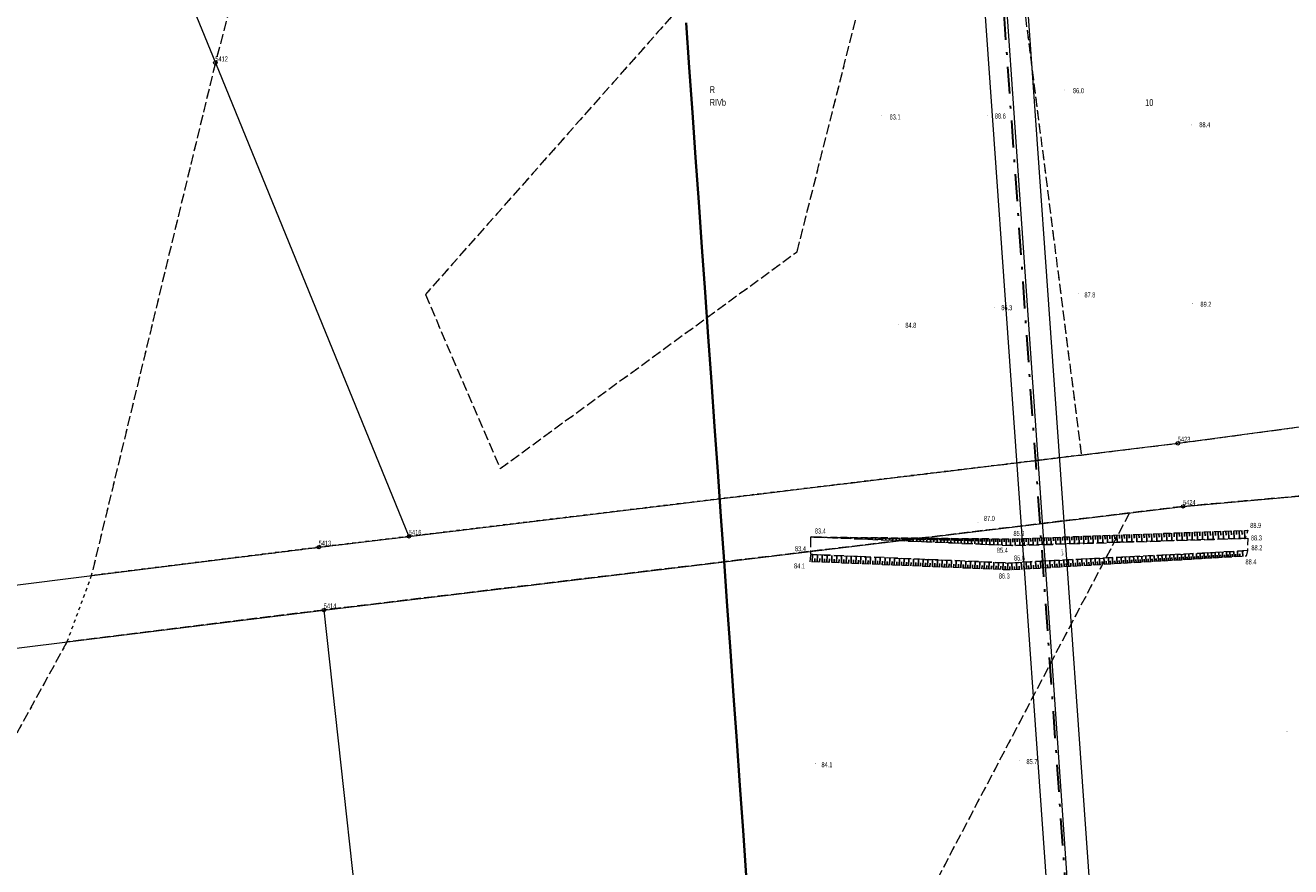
# Model space of a CAD drawing. Header units: metres. Extents: x 6524698 to 6533081, y 5883213 to 5896811.
# Tile 66 of 167: x 6528599 to 6528787, y 5889561 to 5889686. Entities that reach past the tile are written whole.
import ezdxf
from ezdxf.enums import TextEntityAlignment as Align

# ---------------------------------------------------------------- set-up
doc = ezdxf.new("R2010")
doc.units = ezdxf.units.M
doc.header["$MEASUREMENT"] = 0
for name, pattern in [('DASHDOT', [4, 2, -0.9, 0.2, -0.9]), ('mapa zasadnicza$0$1.0_0.5', [1.5, 1, -0.5]), ('mapa zasadnicza$0$1.5_0.5', [2, 1.5, -0.5]), ('mapa zasadnicza$0$219-500', [0]), ('mapa zasadnicza$0$egkk-500', [2, 1.5, -0.5]), ('mapa zasadnicza$0$egug-500', [1, 0.5, -0.5]), ('mapa zasadnicza$0$suep_wn_500', [0])]:
    doc.linetypes.add(name, pattern=pattern)
doc.layers.get('0').update_dxf_attribs({"lineweight": 0})
doc.layers.add('_trasa_os', color=1, linetype='DASHDOT', lineweight=30)
doc.layers.add('Sections span lengths and Marker Balls Plan', color=7, linetype='Continuous', lineweight=0)
for name, color, linetype in [('mapa zasadnicza$0$000 Inne (niezydentyfikowane)', 7, 'Continuous'), ('mapa zasadnicza$0$202-punkt graniczny', 7, 'Continuous'), ('mapa zasadnicza$0$202-punkt graniczny-Atr103', 7, 'Continuous'), ('mapa zasadnicza$0$209-oznaczenie konturu klasyfikacyjnego', 7, 'Continuous'), ('mapa zasadnicza$0$210-oznaczenie konturu użytku gruntowego', 7, 'Continuous'), ('mapa zasadnicza$0$211-numer działki ewidencyjnej', 7, 'Continuous'), ('mapa zasadnicza$0$217-kontur klasyfikacyjny', 7, 'Continuous'), ('mapa zasadnicza$0$218-kontur użytku gruntowego', 7, 'Continuous'), ('mapa zasadnicza$0$219-działka ewidencyjna', 7, 'Continuous'), ('mapa zasadnicza$0$jezdnia', 7, 'Continuous'), ('mapa zasadnicza$0$jezdnia-Atr17', 7, 'Continuous'), ('mapa zasadnicza$0$pikieta naturalna', 7, 'Continuous'), ('mapa zasadnicza$0$pikieta naturalna-Atr2', 7, 'Continuous'), ('mapa zasadnicza$0$przewód elektroenergetyczny wysokiego napięcia', 7, 'Continuous'), ('mapa zasadnicza$0$skarpa nieumocniona', 7, 'Continuous')]:
    doc.layers.add(name, color=color, linetype=linetype)
doc.styles.add('mapa zasadnicza$0$STANDARD', font='Working1250', dxfattribs={"width": 0.75})

# ---------------------------------------------------------------- blocks, each defined once
blk = doc.blocks.new('mapa zasadnicza$0$202')
at = {"color": 0, "linetype": 'Continuous', "lineweight": 0}
blk.add_circle((0, 0), 0.25, dxfattribs=at)
blk = doc.blocks.new('mapa zasadnicza$0$PW01')
at = {"linetype": 'Continuous', "lineweight": 13}
h = blk.add_hatch(color=0, dxfattribs=at)
edge = h.paths.add_edge_path()
edge.add_arc((0, 0), 0.045, 0, 360)

msp = doc.modelspace()

# ---------------------------------------------------------------- linework, layer by layer
at = {"layer": '_trasa_os', "linetype": 'DASHDOT', "ltscale": 2}
msp.add_lwpolyline([(6528782.648, 5889143.114), (6528759.048, 5889475.999), (6528740.683, 5889736.085), (6528715.689, 5890092.615), (6528697.481, 5890349.859), (6528661.411, 5890707.234), (6528627.314, 5891045.607), (6528605.382, 5891384.858), (6528589.986, 5891744.689), (6528580.198, 5892007.978)], dxfattribs=at)
at = {"layer": 'mapa zasadnicza$0$000 Inne (niezydentyfikowane)', "color": 7, "linetype": 'Continuous', "lineweight": 35, "flags": 128}
msp.add_lwpolyline([(6528705.81, 5889559.334), (6528705.34, 5889566.002), (6528704.869, 5889572.671), (6528704.399, 5889579.34), (6528703.928, 5889586.008), (6528703.458, 5889592.677), (6528702.988, 5889599.345), (6528702.517, 5889606.014), (6528702.047, 5889612.683), (6528701.576, 5889619.351), (6528701.106, 5889626.02), (6528700.635, 5889632.688), (6528700.165, 5889639.357), (6528699.694, 5889646.025), (6528699.224, 5889652.694), (6528698.753, 5889659.363), (6528698.283, 5889666.031), (6528697.812, 5889672.7), (6528697.342, 5889679.368), (6528696.871, 5889686.037)], dxfattribs=at)
at = {"layer": 'mapa zasadnicza$0$000 Inne (niezydentyfikowane)', "color": 7, "linetype": 'Continuous', "lineweight": 25, "flags": 128}
for points in [[(6528715.9, 5889609.63), (6528715.9, 5889609.62)], [(6528716.15, 5889609.63), (6528716.15, 5889609.62)], [(6528716.41, 5889609.63), (6528716.41, 5889609.6)], [(6528716.66, 5889609.63), (6528716.66, 5889609.61)], [(6528716.92, 5889609.62), (6528716.92, 5889609.58)], [(6528717.17, 5889609.62), (6528717.17, 5889609.59)], [(6528717.42, 5889609.62), (6528717.42, 5889609.55)], [(6528717.68, 5889609.62), (6528717.68, 5889609.58)], [(6528717.93, 5889609.61), (6528717.93, 5889609.53)], [(6528718.19, 5889609.61), (6528718.19, 5889609.57)], [(6528718.44, 5889609.61), (6528718.44, 5889609.51)], [(6528718.69, 5889609.61), (6528718.69, 5889609.55)], [(6528718.95, 5889609.6), (6528718.95, 5889609.49)], [(6528719.2, 5889609.6), (6528719.2, 5889609.54)], [(6528719.46, 5889609.6), (6528719.46, 5889609.47)], [(6528719.71, 5889609.6), (6528719.71, 5889609.53)], [(6528752.45, 5889609.61), (6528752.48, 5889608.58)], [(6528752.79, 5889609.62), (6528752.81, 5889609.1)], [(6528753.13, 5889609.63), (6528753.17, 5889608.6)], [(6528753.48, 5889609.65), (6528753.5, 5889609.13)], [(6528753.82, 5889609.66), (6528753.86, 5889608.62)], [(6528754.17, 5889609.67), (6528754.19, 5889609.15)], [(6528754.51, 5889609.68), (6528754.55, 5889608.64)], [(6528754.86, 5889609.7), (6528754.88, 5889609.17)], [(6528755.21, 5889609.71), (6528755.25, 5889608.66)], [(6528755.56, 5889609.72), (6528755.58, 5889609.2)], [(6528755.91, 5889609.73), (6528755.95, 5889608.68)], [(6528756.26, 5889609.75), (6528756.28, 5889609.22)], [(6528756.61, 5889609.76), (6528756.65, 5889608.7)], [(6528756.96, 5889609.77), (6528756.98, 5889609.24)], [(6528757.31, 5889609.79), (6528757.35, 5889608.73)], [(6528757.67, 5889609.8), (6528757.69, 5889609.27)], [(6528758.02, 5889609.81), (6528758.06, 5889608.75)], [(6528758.38, 5889609.82), (6528758.39, 5889609.29)], [(6528758.73, 5889609.84), (6528758.77, 5889608.77)], [(6528759.09, 5889609.85), (6528759.11, 5889609.32)], [(6528759.44, 5889609.86), (6528759.48, 5889608.79)], [(6528759.8, 5889609.88), (6528759.82, 5889609.34)], [(6528760.16, 5889609.89), (6528760.2, 5889608.81)], [(6528760.52, 5889609.9), (6528760.54, 5889609.36)], [(6528760.88, 5889609.92), (6528760.92, 5889608.83)], [(6528761.24, 5889609.93), (6528761.26, 5889609.39)], [(6528761.6, 5889609.94), (6528761.64, 5889608.86)], [(6528761.96, 5889609.96), (6528761.98, 5889609.41)], [(6528762.33, 5889609.97), (6528762.37, 5889608.88)], [(6528762.69, 5889609.98), (6528762.71, 5889609.44)], [(6528763.06, 5889610), (6528763.1, 5889608.9)], [(6528763.42, 5889610.01), (6528763.44, 5889609.46)], [(6528763.79, 5889610.02), (6528763.83, 5889608.92)], [(6528764.15, 5889610.04), (6528764.17, 5889609.48)], [(6528764.52, 5889610.05), (6528764.56, 5889608.94)], [(6528764.89, 5889610.06), (6528764.91, 5889609.51)], [(6528765.26, 5889610.08), (6528765.3, 5889608.97)], [(6528765.63, 5889610.09), (6528765.65, 5889609.53)], [(6528766, 5889610.1), (6528766.04, 5889608.99)], [(6528766.37, 5889610.12), (6528766.39, 5889609.56)], [(6528766.74, 5889610.13), (6528766.78, 5889609.01)], [(6528767.12, 5889610.14), (6528767.14, 5889609.58)], [(6528767.49, 5889610.16), (6528767.53, 5889609.03)], [(6528767.86, 5889610.17), (6528767.89, 5889609.61)], [(6528768.24, 5889610.19), (6528768.28, 5889609.06)], [(6528768.62, 5889610.2), (6528768.64, 5889609.63)], [(6528768.99, 5889610.21), (6528769.03, 5889609.08)], [(6528769.37, 5889610.23), (6528769.39, 5889609.66)], [(6528769.75, 5889610.24), (6528769.79, 5889609.1)], [(6528770.13, 5889610.25), (6528770.15, 5889609.68)], [(6528770.51, 5889610.27), (6528770.55, 5889609.13)], [(6528770.89, 5889610.28), (6528770.91, 5889609.71)], [(6528771.27, 5889610.29), (6528771.31, 5889609.15)], [(6528771.65, 5889610.31), (6528771.67, 5889609.73)], [(6528772.03, 5889610.32), (6528772.07, 5889609.17)], [(6528772.41, 5889610.34), (6528772.43, 5889609.76)], [(6528772.8, 5889610.35), (6528772.84, 5889609.2)], [(6528773.18, 5889610.36), (6528773.2, 5889609.78)], [(6528773.57, 5889610.38), (6528773.61, 5889609.22)], [(6528773.95, 5889610.39), (6528773.97, 5889609.81)], [(6528774.34, 5889610.4), (6528774.38, 5889609.24)], [(6528774.73, 5889610.42), (6528774.75, 5889609.84)], [(6528775.12, 5889610.43), (6528775.16, 5889609.27)], [(6528775.5, 5889610.45), (6528775.53, 5889609.86)], [(6528775.89, 5889610.46), (6528775.94, 5889609.29)], [(6528776.28, 5889610.47), (6528776.31, 5889609.89)], [(6528776.68, 5889610.49), (6528776.72, 5889609.31)], [(6528777.07, 5889610.5), (6528777.09, 5889609.91)], [(6528777.46, 5889610.52), (6528777.5, 5889609.34)], [(6528777.85, 5889610.53), (6528777.88, 5889609.94)], [(6528778.25, 5889610.55), (6528778.29, 5889609.36)], [(6528778.64, 5889610.56), (6528778.66, 5889609.97)], [(6528779.04, 5889610.57), (6528779.08, 5889609.38)], [(6528779.44, 5889610.59), (6528779.46, 5889609.99)], [(6528779.83, 5889610.6), (6528779.88, 5889609.41)], [(6528780.23, 5889610.62), (6528780.23, 5889610.5)], [(6528719.97, 5889609.59), (6528719.96, 5889609.44)], [(6528720.22, 5889609.59), (6528720.22, 5889609.51)], [(6528720.47, 5889609.59), (6528720.47, 5889609.42)], [(6528720.73, 5889609.59), (6528720.73, 5889609.5)], [(6528720.98, 5889609.58), (6528720.98, 5889609.4)], [(6528721.24, 5889609.58), (6528721.23, 5889609.49)], [(6528721.49, 5889609.58), (6528721.49, 5889609.38)], [(6528721.74, 5889609.58), (6528721.74, 5889609.47)], [(6528722, 5889609.57), (6528722, 5889609.36)], [(6528722.25, 5889609.57), (6528722.25, 5889609.46)], [(6528722.51, 5889609.57), (6528722.5, 5889609.34)], [(6528722.76, 5889609.57), (6528722.76, 5889609.45)], [(6528723.01, 5889609.56), (6528723.01, 5889609.31)], [(6528723.27, 5889609.56), (6528723.27, 5889609.43)], [(6528723.52, 5889609.56), (6528723.52, 5889609.29)], [(6528723.78, 5889609.56), (6528723.78, 5889609.42)], [(6528724.03, 5889609.55), (6528724.03, 5889609.27)], [(6528724.28, 5889609.55), (6528724.28, 5889609.4)], [(6528724.54, 5889609.55), (6528724.54, 5889609.25)], [(6528724.79, 5889609.55), (6528724.79, 5889609.39)], [(6528725.05, 5889609.54), (6528725.04, 5889609.23)], [(6528725.3, 5889609.54), (6528725.3, 5889609.38)], [(6528725.56, 5889609.54), (6528725.55, 5889609.2)], [(6528725.81, 5889609.54), (6528725.81, 5889609.36)], [(6528726.06, 5889609.53), (6528726.06, 5889609.18)], [(6528726.32, 5889609.53), (6528726.32, 5889609.35)], [(6528726.57, 5889609.53), (6528726.57, 5889609.16)], [(6528726.83, 5889609.52), (6528726.82, 5889609.34)], [(6528727.08, 5889609.52), (6528727.08, 5889609.14)], [(6528727.33, 5889609.52), (6528727.33, 5889609.32)], [(6528727.59, 5889609.52), (6528727.58, 5889609.12)], [(6528727.84, 5889609.51), (6528727.84, 5889609.31)], [(6528728.1, 5889609.51), (6528728.09, 5889609.1)], [(6528728.35, 5889609.51), (6528728.35, 5889609.3)], [(6528728.6, 5889609.51), (6528728.6, 5889609.07)], [(6528728.86, 5889609.5), (6528728.86, 5889609.28)], [(6528729.11, 5889609.5), (6528729.11, 5889609.05)], [(6528729.37, 5889609.5), (6528729.36, 5889609.27)], [(6528729.62, 5889609.5), (6528729.62, 5889609.03)], [(6528729.87, 5889609.49), (6528729.87, 5889609.26)], [(6528730.13, 5889609.49), (6528730.12, 5889609.01)], [(6528730.38, 5889609.49), (6528730.38, 5889609.24)], [(6528730.64, 5889609.49), (6528730.63, 5889608.99)], [(6528730.89, 5889609.48), (6528730.89, 5889609.23)], [(6528731.15, 5889609.48), (6528731.14, 5889608.97)], [(6528731.4, 5889609.48), (6528731.4, 5889609.22)], [(6528731.65, 5889609.48), (6528731.65, 5889608.94)], [(6528731.91, 5889609.47), (6528731.9, 5889609.2)], [(6528732.16, 5889609.47), (6528732.16, 5889608.92)], [(6528732.42, 5889609.47), (6528732.41, 5889609.19)], [(6528732.67, 5889609.47), (6528732.66, 5889608.9)], [(6528732.92, 5889609.46), (6528732.92, 5889609.18)], [(6528733.18, 5889609.46), (6528733.17, 5889608.88)], [(6528733.43, 5889609.46), (6528733.43, 5889609.16)], [(6528733.69, 5889609.46), (6528733.68, 5889608.86)], [(6528733.94, 5889609.45), (6528733.94, 5889609.15)], [(6528734.19, 5889609.45), (6528734.19, 5889608.83)], [(6528734.45, 5889609.45), (6528734.45, 5889609.14)], [(6528734.7, 5889609.45), (6528734.7, 5889608.81)], [(6528734.96, 5889609.44), (6528734.95, 5889609.12)], [(6528735.21, 5889609.44), (6528735.2, 5889608.79)], [(6528735.46, 5889609.44), (6528735.46, 5889609.11)], [(6528735.72, 5889609.44), (6528735.71, 5889608.77)], [(6528735.97, 5889609.43), (6528735.97, 5889609.1)], [(6528736.23, 5889609.43), (6528736.22, 5889608.75)], [(6528736.48, 5889609.43), (6528736.48, 5889609.08)], [(6528736.73, 5889609.42), (6528736.73, 5889608.73)], [(6528736.99, 5889609.42), (6528736.99, 5889609.07)], [(6528737.24, 5889609.42), (6528737.24, 5889608.7)], [(6528737.5, 5889609.42), (6528737.49, 5889609.06)], [(6528737.75, 5889609.41), (6528737.74, 5889608.68)], [(6528738.01, 5889609.41), (6528738, 5889609.04)], [(6528738.26, 5889609.41), (6528738.25, 5889608.66)], [(6528738.51, 5889609.41), (6528738.51, 5889609.03)], [(6528738.76, 5889609.4), (6528738.75, 5889608.64)], [(6528739.02, 5889609.4), (6528739.01, 5889609.01)], [(6528739.27, 5889609.4), (6528739.27, 5889608.62)], [(6528739.53, 5889609.4), (6528739.53, 5889609)], [(6528739.8, 5889609.39), (6528739.79, 5889608.59)], [(6528740.06, 5889609.39), (6528740.06, 5889608.99)], [(6528740.33, 5889609.39), (6528740.32, 5889608.57)], [(6528740.6, 5889609.39), (6528740.6, 5889608.97)], [(6528740.88, 5889609.38), (6528740.87, 5889608.55)], [(6528741.16, 5889609.38), (6528741.15, 5889608.96)], [(6528741.44, 5889609.38), (6528741.43, 5889608.52)], [(6528741.72, 5889609.37), (6528741.72, 5889608.94)], [(6528742.01, 5889609.37), (6528742, 5889608.5)], [(6528742.3, 5889609.37), (6528742.29, 5889608.93)], [(6528742.59, 5889609.37), (6528742.58, 5889608.47)], [(6528742.89, 5889609.36), (6528742.89, 5889608.91)], [(6528743.19, 5889609.36), (6528743.18, 5889608.44)], [(6528743.5, 5889609.36), (6528743.49, 5889608.89)], [(6528743.8, 5889609.35), (6528743.8, 5889608.42)], [(6528744.12, 5889609.35), (6528744.11, 5889608.88)], [(6528744.43, 5889609.35), (6528744.42, 5889608.39)], [(6528744.75, 5889609.34), (6528744.75, 5889608.86)], [(6528745.07, 5889609.34), (6528745.06, 5889608.36)], [(6528745.4, 5889609.35), (6528745.42, 5889608.85)], [(6528745.73, 5889609.36), (6528745.76, 5889608.37)], [(6528746.06, 5889609.37), (6528746.08, 5889608.88)], [(6528746.39, 5889609.39), (6528746.43, 5889608.39)], [(6528746.72, 5889609.4), (6528746.74, 5889608.9)], [(6528747.05, 5889609.41), (6528747.09, 5889608.41)], [(6528747.39, 5889609.42), (6528747.41, 5889608.92)], [(6528747.72, 5889609.43), (6528747.76, 5889608.43)], [(6528748.05, 5889609.45), (6528748.07, 5889608.95)], [(6528748.39, 5889609.46), (6528748.42, 5889608.45)], [(6528748.72, 5889609.47), (6528748.74, 5889608.97)], [(6528749.06, 5889609.48), (6528749.09, 5889608.47)], [(6528749.39, 5889609.5), (6528749.41, 5889608.99)], [(6528749.73, 5889609.51), (6528749.77, 5889608.5)], [(6528750.07, 5889609.52), (6528750.08, 5889609.01)], [(6528750.4, 5889609.53), (6528750.44, 5889608.52)], [(6528750.74, 5889609.54), (6528750.76, 5889609.04)], [(6528751.08, 5889609.56), (6528751.12, 5889608.54)], [(6528751.42, 5889609.57), (6528751.44, 5889609.06)], [(6528751.76, 5889609.58), (6528751.8, 5889608.56)], [(6528752.1, 5889609.59), (6528752.12, 5889609.08)], [(6528715.62, 5889605.93), (6528715.67, 5889607.01)], [(6528715.98, 5889605.91), (6528716, 5889606.45)], [(6528716.34, 5889605.9), (6528716.39, 5889606.98)], [(6528716.7, 5889605.88), (6528716.73, 5889606.42)], [(6528717.07, 5889605.87), (6528717.11, 5889606.95)], [(6528717.43, 5889605.85), (6528717.45, 5889606.39)], [(6528717.79, 5889605.84), (6528717.83, 5889606.92)], [(6528718.15, 5889605.82), (6528718.17, 5889606.36)], [(6528718.51, 5889605.81), (6528718.55, 5889606.89)], [(6528718.87, 5889605.79), (6528718.89, 5889606.33)], [(6528719.23, 5889605.78), (6528719.27, 5889606.86)], [(6528719.59, 5889605.76), (6528719.61, 5889606.3)], [(6528719.95, 5889605.75), (6528719.99, 5889606.83)], [(6528720.3, 5889605.73), (6528720.33, 5889606.27)], [(6528720.66, 5889605.72), (6528720.71, 5889606.8)], [(6528721.02, 5889605.7), (6528721.04, 5889606.24)], [(6528721.38, 5889605.69), (6528721.42, 5889606.77)], [(6528721.74, 5889605.68), (6528721.76, 5889606.21)], [(6528722.1, 5889605.66), (6528722.14, 5889606.74)], [(6528722.46, 5889605.65), (6528722.48, 5889606.18)], [(6528722.81, 5889605.63), (6528722.86, 5889606.7)], [(6528723.17, 5889605.62), (6528723.19, 5889606.15)], [(6528723.53, 5889605.6), (6528723.57, 5889606.67)], [(6528723.89, 5889605.59), (6528723.91, 5889606.12)], [(6528724.24, 5889605.57), (6528724.29, 5889606.64)], [(6528724.6, 5889605.56), (6528724.62, 5889606.09)], [(6528724.96, 5889605.54), (6528725, 5889606.61)], [(6528725.31, 5889605.53), (6528725.33, 5889606.06)], [(6528725.67, 5889605.51), (6528725.71, 5889606.58)], [(6528726.03, 5889605.5), (6528726.05, 5889606.03)], [(6528726.38, 5889605.48), (6528726.43, 5889606.55)], [(6528726.74, 5889605.47), (6528726.76, 5889606)], [(6528727.09, 5889605.45), (6528727.14, 5889606.52)], [(6528727.45, 5889605.44), (6528727.47, 5889605.97)], [(6528727.8, 5889605.43), (6528727.85, 5889606.49)], [(6528728.16, 5889605.41), (6528728.18, 5889605.94)], [(6528728.51, 5889605.4), (6528728.56, 5889606.46)], [(6528728.87, 5889605.38), (6528728.89, 5889605.91)], [(6528729.22, 5889605.37), (6528729.27, 5889606.43)], [(6528729.58, 5889605.35), (6528729.6, 5889605.88)], [(6528729.93, 5889605.34), (6528729.97, 5889606.4)], [(6528730.28, 5889605.32), (6528730.31, 5889605.85)], [(6528730.64, 5889605.31), (6528730.68, 5889606.37)], [(6528731.34, 5889605.28), (6528731.39, 5889606.34)], [(6528732.05, 5889605.25), (6528732.09, 5889606.31)], [(6528732.76, 5889605.22), (6528732.8, 5889606.28)], [(6528733.46, 5889605.19), (6528733.5, 5889606.25)], [(6528734.16, 5889605.16), (6528734.21, 5889606.22)], [(6528734.87, 5889605.14), (6528734.91, 5889606.19)], [(6528735.57, 5889605.11), (6528735.61, 5889606.16)], [(6528736.27, 5889605.08), (6528736.32, 5889606.13)], [(6528736.97, 5889605.05), (6528737.02, 5889606.1)], [(6528737.67, 5889605.02), (6528737.72, 5889606.07)], [(6528738.37, 5889604.99), (6528738.42, 5889606.04)], [(6528739.07, 5889604.96), (6528739.11, 5889606.01)], [(6528739.77, 5889604.93), (6528739.81, 5889605.98)], [(6528740.47, 5889604.9), (6528740.51, 5889605.95)], [(6528741.16, 5889604.88), (6528741.21, 5889605.92)], [(6528741.86, 5889604.85), (6528741.9, 5889605.89)], [(6528742.55, 5889604.82), (6528742.6, 5889605.86)], [(6528746.73, 5889604.8), (6528746.66, 5889605.86)], [(6528747.44, 5889604.84), (6528747.37, 5889605.91)], [(6528748.15, 5889604.88), (6528748.09, 5889605.95)], [(6528748.86, 5889604.93), (6528748.8, 5889605.99)], [(6528749.56, 5889604.97), (6528749.5, 5889606.03)], [(6528750.27, 5889605.01), (6528750.2, 5889606.06)], [(6528750.96, 5889605.05), (6528750.9, 5889606.1)], [(6528751.66, 5889605.09), (6528751.59, 5889606.13)], [(6528752.34, 5889605.13), (6528752.28, 5889606.17)], [(6528753.03, 5889605.17), (6528752.97, 5889606.2)], [(6528753.71, 5889605.21), (6528753.65, 5889606.23)], [(6528754.39, 5889605.25), (6528754.33, 5889606.27)], [(6528755.06, 5889605.29), (6528755, 5889606.3)], [(6528755.73, 5889605.33), (6528755.67, 5889606.33)], [(6528756.06, 5889605.35), (6528756.03, 5889605.85)], [(6528756.4, 5889605.37), (6528756.34, 5889606.37)], [(6528756.73, 5889605.39), (6528756.7, 5889605.89)], [(6528757.06, 5889605.41), (6528757, 5889606.4)], [(6528757.38, 5889605.43), (6528757.35, 5889605.92)], [(6528757.71, 5889605.45), (6528757.65, 5889606.43)], [(6528758.04, 5889605.47), (6528758.01, 5889605.96)], [(6528758.36, 5889605.49), (6528758.3, 5889606.46)], [(6528758.69, 5889605.51), (6528758.66, 5889605.99)], [(6528759.01, 5889605.53), (6528758.95, 5889606.5)], [(6528759.33, 5889605.54), (6528759.3, 5889606.03)], [(6528759.65, 5889605.56), (6528759.6, 5889606.53)], [(6528759.97, 5889605.58), (6528759.94, 5889606.06)], [(6528760.29, 5889605.6), (6528760.23, 5889606.56)], [(6528760.61, 5889605.62), (6528760.58, 5889606.1)], [(6528760.92, 5889605.64), (6528760.87, 5889606.59)], [(6528761.24, 5889605.66), (6528761.21, 5889606.13)], [(6528761.55, 5889605.68), (6528761.5, 5889606.62)], [(6528761.87, 5889605.69), (6528761.84, 5889606.16)], [(6528762.18, 5889605.71), (6528762.12, 5889606.65)], [(6528762.49, 5889605.73), (6528762.46, 5889606.2)], [(6528762.8, 5889605.75), (6528762.75, 5889606.68)], [(6528763.11, 5889605.77), (6528763.08, 5889606.23)], [(6528763.42, 5889605.79), (6528763.36, 5889606.71)], [(6528763.72, 5889605.8), (6528763.7, 5889606.26)], [(6528764.03, 5889605.82), (6528763.98, 5889606.74)], [(6528764.34, 5889605.84), (6528764.31, 5889606.3)], [(6528764.64, 5889605.86), (6528764.59, 5889606.77)], [(6528764.94, 5889605.88), (6528764.92, 5889606.33)], [(6528765.24, 5889605.89), (6528765.19, 5889606.8)], [(6528765.54, 5889605.91), (6528765.52, 5889606.36)], [(6528765.84, 5889605.93), (6528765.79, 5889606.83)], [(6528766.14, 5889605.95), (6528766.12, 5889606.4)], [(6528766.44, 5889605.96), (6528766.39, 5889606.86)], [(6528766.74, 5889605.98), (6528766.71, 5889606.43)], [(6528767.03, 5889606), (6528766.98, 5889606.89)], [(6528767.33, 5889606.02), (6528767.3, 5889606.46)], [(6528767.62, 5889606.03), (6528767.57, 5889606.92)], [(6528767.91, 5889606.05), (6528767.89, 5889606.49)], [(6528768.21, 5889606.07), (6528768.15, 5889606.94)], [(6528768.5, 5889606.09), (6528768.47, 5889606.52)], [(6528768.79, 5889606.1), (6528768.74, 5889606.97)], [(6528769.08, 5889606.12), (6528769.05, 5889606.55)], [(6528769.36, 5889606.14), (6528769.31, 5889607)], [(6528769.65, 5889606.15), (6528769.63, 5889606.58)], [(6528769.94, 5889606.17), (6528769.89, 5889607.03)], [(6528770.22, 5889606.19), (6528770.2, 5889606.62)], [(6528770.51, 5889606.2), (6528770.46, 5889607.06)], [(6528770.79, 5889606.22), (6528770.76, 5889606.65)], [(6528771.07, 5889606.24), (6528771.02, 5889607.08)], [(6528771.35, 5889606.25), (6528771.33, 5889606.68)], [(6528771.63, 5889606.27), (6528771.58, 5889607.11)], [(6528771.91, 5889606.29), (6528771.89, 5889606.71)], [(6528772.19, 5889606.3), (6528772.15, 5889607.15)], [(6528772.47, 5889606.32), (6528772.45, 5889606.74)], [(6528772.75, 5889606.34), (6528772.71, 5889607.18)], [(6528773.03, 5889606.35), (6528773.01, 5889606.77)], [(6528773.31, 5889606.37), (6528773.26, 5889607.21)], [(6528773.59, 5889606.39), (6528773.57, 5889606.8)], [(6528773.87, 5889606.4), (6528773.82, 5889607.24)], [(6528774.15, 5889606.42), (6528774.12, 5889606.84)], [(6528774.42, 5889606.44), (6528774.38, 5889607.27)], [(6528774.7, 5889606.45), (6528774.68, 5889606.87)], [(6528774.98, 5889606.47), (6528774.93, 5889607.3)], [(6528775.25, 5889606.48), (6528775.23, 5889606.9)], [(6528775.53, 5889606.5), (6528775.48, 5889607.33)], [(6528775.8, 5889606.52), (6528775.78, 5889606.93)], [(6528776.08, 5889606.53), (6528776.03, 5889607.36)], [(6528776.35, 5889606.55), (6528776.33, 5889606.96)], [(6528776.63, 5889606.57), (6528776.58, 5889607.39)], [(6528776.9, 5889606.58), (6528776.88, 5889606.99)], [(6528777.18, 5889606.6), (6528777.13, 5889607.42)], [(6528777.45, 5889606.61), (6528777.42, 5889607.02)], [(6528777.72, 5889606.63), (6528777.67, 5889607.45)], [(6528777.99, 5889606.65), (6528777.97, 5889607.05)], [(6528778.27, 5889606.66), (6528778.22, 5889607.48)], [(6528778.54, 5889606.68), (6528778.52, 5889607.09)], [(6528778.82, 5889606.7), (6528778.77, 5889607.51)], [(6528779.14, 5889606.71), (6528779.11, 5889607.12)], [(6528779.59, 5889606.74), (6528779.54, 5889607.55)], [(6528730.99, 5889605.29), (6528731.01, 5889605.82)], [(6528731.7, 5889605.27), (6528731.72, 5889605.8)], [(6528732.4, 5889605.24), (6528732.43, 5889605.77)], [(6528733.11, 5889605.21), (6528733.13, 5889605.74)], [(6528733.81, 5889605.18), (6528733.83, 5889605.71)], [(6528734.52, 5889605.15), (6528734.54, 5889605.68)], [(6528735.22, 5889605.12), (6528735.24, 5889605.65)], [(6528735.92, 5889605.09), (6528735.94, 5889605.62)], [(6528736.62, 5889605.06), (6528736.64, 5889605.59)], [(6528737.32, 5889605.03), (6528737.34, 5889605.56)], [(6528738.02, 5889605.01), (6528738.04, 5889605.53)], [(6528738.72, 5889604.98), (6528738.74, 5889605.5)], [(6528739.42, 5889604.95), (6528739.44, 5889605.47)], [(6528740.12, 5889604.92), (6528740.14, 5889605.44)], [(6528740.81, 5889604.89), (6528740.84, 5889605.41)], [(6528741.51, 5889604.86), (6528741.53, 5889605.38)], [(6528742.21, 5889604.83), (6528742.23, 5889605.35)], [(6528742.9, 5889604.8), (6528742.92, 5889605.32)], [(6528743.25, 5889604.79), (6528743.29, 5889605.83)], [(6528743.59, 5889604.78), (6528743.61, 5889605.3)], [(6528743.94, 5889604.76), (6528743.98, 5889605.8)], [(6528744.28, 5889604.75), (6528744.3, 5889605.27)], [(6528744.63, 5889604.73), (6528744.67, 5889605.77)], [(6528744.97, 5889604.72), (6528744.99, 5889605.24)], [(6528745.32, 5889604.72), (6528745.26, 5889605.76)], [(6528745.67, 5889604.74), (6528745.64, 5889605.26)], [(6528746.02, 5889604.76), (6528745.96, 5889605.81)], [(6528746.37, 5889604.78), (6528746.34, 5889605.31)], [(6528747.08, 5889604.82), (6528747.05, 5889605.35)], [(6528747.79, 5889604.86), (6528747.76, 5889605.4)], [(6528748.5, 5889604.91), (6528748.47, 5889605.44)], [(6528749.21, 5889604.95), (6528749.18, 5889605.48)], [(6528749.92, 5889604.99), (6528749.88, 5889605.52)], [(6528750.61, 5889605.03), (6528750.58, 5889605.55)], [(6528751.31, 5889605.07), (6528751.28, 5889605.59)], [(6528752, 5889605.11), (6528751.97, 5889605.63)], [(6528752.69, 5889605.15), (6528752.66, 5889605.67)], [(6528753.37, 5889605.19), (6528753.34, 5889605.7)], [(6528754.05, 5889605.23), (6528754.02, 5889605.74)], [(6528754.73, 5889605.27), (6528754.7, 5889605.78)], [(6528755.4, 5889605.31), (6528755.37, 5889605.82)]]:
    msp.add_lwpolyline(points, dxfattribs=at)
at = {"layer": 'mapa zasadnicza$0$217-kontur klasyfikacyjny', "color": 92, "linetype": 'mapa zasadnicza$0$egkk-500', "lineweight": 18, "flags": 128}
for points in [[(6528645.34, 5889750.12), (6528626.96, 5889680.06)], [(6528735.83, 5889733.38), (6528658.16, 5889645.65)], [(6528713.37, 5889652.01), (6528725.83, 5889701.42)], [(6528746.26, 5889694.87), (6528755.59, 5889621.8)], [(6528626.96, 5889680.06), (6528608.54, 5889603.89)], [(6528669.25, 5889619.78), (6528713.37, 5889652.01)], [(6528658.16, 5889645.65), (6528669.25, 5889619.78)], [(6528769.92, 5889623.54), (6528851.16, 5889634.51)], [(6528755.59, 5889621.8), (6528769.92, 5889623.54)], [(6528655.71, 5889609.71), (6528755.59, 5889621.8)], [(6528850.04, 5889621.22), (6528770.71, 5889614.16)], [(6528770.71, 5889614.16), (6528762.74, 5889613.2)], [(6528762.74, 5889613.2), (6528643.07, 5889598.77)], [(6528762.74, 5889613.2), (6528685.73, 5889466.44)], [(6528642.31, 5889608.1), (6528655.71, 5889609.71)], [(6528608.54, 5889603.89), (6528642.31, 5889608.1)], [(6528643.07, 5889598.77), (6528604.92, 5889594.05)], [(6528604.92, 5889594.05), (6528568.27, 5889527.17)]]:
    msp.add_lwpolyline(points, dxfattribs=at)
at = {"layer": 'mapa zasadnicza$0$218-kontur użytku gruntowego', "color": 3, "linetype": 'mapa zasadnicza$0$egug-500', "lineweight": 18, "flags": 128}
for points in [[(6528645.34, 5889750.12), (6528626.96, 5889680.06)], [(6528735.83, 5889733.38), (6528658.16, 5889645.65)], [(6528713.37, 5889652.01), (6528725.83, 5889701.42)], [(6528746.26, 5889694.87), (6528755.59, 5889621.8)], [(6528626.96, 5889680.06), (6528608.54, 5889603.89)], [(6528669.25, 5889619.78), (6528713.37, 5889652.01)], [(6528658.16, 5889645.65), (6528669.25, 5889619.78)], [(6528769.92, 5889623.54), (6528851.16, 5889634.51)], [(6528755.59, 5889621.8), (6528769.92, 5889623.54)], [(6528755.59, 5889621.8), (6528655.71, 5889609.71)], [(6528850.04, 5889621.22), (6528770.71, 5889614.16)], [(6528770.71, 5889614.16), (6528762.74, 5889613.2)], [(6528643.07, 5889598.77), (6528762.74, 5889613.2)], [(6528762.74, 5889613.2), (6528685.73, 5889466.44)], [(6528655.71, 5889609.71), (6528642.31, 5889608.1)], [(6528642.31, 5889608.1), (6528608.54, 5889603.89)], [(6528608.54, 5889603.89), (6528604.92, 5889594.05)], [(6528604.92, 5889594.05), (6528643.07, 5889598.77)], [(6528604.92, 5889594.05), (6528568.27, 5889527.17)]]:
    msp.add_lwpolyline(points, dxfattribs=at)
at = {"layer": 'mapa zasadnicza$0$219-działka ewidencyjna', "color": 7, "linetype": 'mapa zasadnicza$0$219-500', "lineweight": 18, "flags": 128}
for points in [[(6528614.11, 5889711.52), (6528626.96, 5889680.06)], [(6528626.96, 5889680.06), (6528655.71, 5889609.71)], [(6528769.92, 5889623.54), (6528851.16, 5889634.51)], [(6528655.71, 5889609.71), (6528769.92, 5889623.54)], [(6528770.71, 5889614.16), (6528850.04, 5889621.22)], [(6528643.07, 5889598.77), (6528770.71, 5889614.16)], [(6528642.31, 5889608.1), (6528655.71, 5889609.71)], [(6528561.92, 5889598.07), (6528642.31, 5889608.1)], [(6528560.11, 5889588.5), (6528643.07, 5889598.77)], [(6528643.07, 5889598.77), (6528650.25, 5889533.27)]]:
    msp.add_lwpolyline(points, dxfattribs=at)
at = {"layer": 'mapa zasadnicza$0$jezdnia', "color": 7, "linetype": 'mapa zasadnicza$0$1.5_0.5', "lineweight": 18, "flags": 128}
msp.add_lwpolyline([(6528780.26, 5889607.59), (6528771.13, 5889607.09), (6528755.57, 5889606.33), (6528748, 5889605.95), (6528745.1, 5889605.75), (6528741.69, 5889605.9), (6528715.71, 5889607.01), (6528715.42, 5889607.03), (6528715.4, 5889609.64), (6528739.89, 5889608.59), (6528745.26, 5889608.35), (6528756.03, 5889608.67), (6528779.93, 5889609.41), (6528780.32, 5889609.43)], close=True, dxfattribs=at)
at = {"layer": 'mapa zasadnicza$0$przewód elektroenergetyczny wysokiego napięcia', "color": 1, "linetype": 'mapa zasadnicza$0$suep_wn_500', "lineweight": 18, "flags": 128}
msp.add_lwpolyline([(6528741.23, 5889735.54), (6528759.25, 5889475.43)], dxfattribs=at)
at = {"layer": 'mapa zasadnicza$0$skarpa nieumocniona', "color": 7, "linetype": 'mapa zasadnicza$0$1.0_0.5', "lineweight": 18, "flags": 128}
for points in [[(6528779.93, 5889609.41), (6528747.94, 5889608.44), (6528745.26, 5889608.35), (6528739.89, 5889608.59), (6528715.4, 5889609.64), (6528745.16, 5889609.34), (6528765.88, 5889610.1), (6528780.31, 5889610.62)], [(6528779.93, 5889609.41), (6528747.94, 5889608.44), (6528745.26, 5889608.35), (6528739.89, 5889608.59), (6528715.4, 5889609.64), (6528745.16, 5889609.34), (6528765.88, 5889610.1), (6528780.31, 5889610.62)], [(6528715.3, 5889605.94), (6528715.42, 5889607.03), (6528715.71, 5889607.01), (6528741.69, 5889605.9), (6528745.1, 5889605.75), (6528748, 5889605.95), (6528755.57, 5889606.33), (6528771.13, 5889607.09), (6528780.26, 5889607.59), (6528780.09, 5889606.77), (6528745.2, 5889604.71)], [(6528715.3, 5889605.94), (6528715.42, 5889607.03), (6528715.71, 5889607.01), (6528741.69, 5889605.9), (6528745.1, 5889605.75), (6528748, 5889605.95), (6528755.57, 5889606.33), (6528771.13, 5889607.09), (6528780.26, 5889607.59), (6528780.09, 5889606.77), (6528745.2, 5889604.71)]]:
    msp.add_lwpolyline(points, close=True, dxfattribs=at)
at = {"layer": 'Sections span lengths and Marker Balls Plan', "color": 1, "flags": 128}
for points in [[(6528786.24, 5889143.367), (6528762.639, 5889476.253), (6528744.275, 5889736.338), (6528719.28, 5890092.868), (6528701.068, 5890350.167), (6528664.993, 5890707.595), (6528630.902, 5891045.904), (6528608.977, 5891385.052), (6528593.583, 5891744.832), (6528583.388, 5892009.419)], [(6528779.855, 5889142.917), (6528756.255, 5889475.801), (6528737.89, 5889735.889), (6528712.896, 5890092.418), (6528694.691, 5890349.62), (6528658.626, 5890706.953), (6528624.524, 5891045.376), (6528602.586, 5891384.708), (6528587.188, 5891744.577), (6528577.92, 5892006.949)]]:
    msp.add_lwpolyline(points, dxfattribs=at)

# ---------------------------------------------------------------- block references
at = {"layer": 'mapa zasadnicza$0$202-punkt graniczny', "color": 7, "linetype": 'Continuous', "lineweight": 18}
for p in [(6528626.96, 5889680.06), (6528769.92, 5889623.54), (6528770.71, 5889614.16), (6528655.71, 5889609.71), (6528642.31, 5889608.1), (6528643.07, 5889598.77)]:
    msp.add_blockref('mapa zasadnicza$0$202', p, dxfattribs=at)
at = {"layer": 'mapa zasadnicza$0$pikieta naturalna', "color": 7, "linetype": 'Continuous', "lineweight": 13}
for p in [(6528753.13, 5889676.05), (6528725.93, 5889672.2), (6528741.71, 5889672.29), (6528771.97, 5889670.85), (6528755.17, 5889645.83), (6528742.75, 5889643.75), (6528772.07, 5889644.29), (6528728.49, 5889641.16), (6528740.24, 5889611.83), (6528715.4, 5889609.64), (6528780.31, 5889610.62), (6528745.16, 5889609.34), (6528745.26, 5889608.35), (6528780.32, 5889609.43), (6528715.3, 5889605.94), (6528715.42, 5889607.03), (6528780.09, 5889606.77), (6528780.26, 5889607.59), (6528745.1, 5889605.75), (6528745.2, 5889604.71), (6528786.14, 5889580.69), (6528716.13, 5889575.98), (6528746.4, 5889576.39)]:
    msp.add_blockref('mapa zasadnicza$0$PW01', p, dxfattribs=at)

# ---------------------------------------------------------------- texts
at = {"layer": 'mapa zasadnicza$0$202-punkt graniczny-Atr103', "color": 7, "style": 'mapa zasadnicza$0$STANDARD', "width": 0.667}
for s, p in [('5412', (6528626.96, 5889680.06)), ('5423', (6528769.92, 5889623.54)), ('5424', (6528770.71, 5889614.16)), ('5416', (6528655.71, 5889609.71)), ('5413', (6528642.31, 5889608.1)), ('5414', (6528643.07, 5889598.77))]:
    msp.add_text(s, height=0.75, dxfattribs=at).set_placement(p, align=Align.BOTTOM_LEFT)
at = {"layer": 'mapa zasadnicza$0$209-oznaczenie konturu klasyfikacyjnego', "color": 3, "linetype": 'Continuous', "lineweight": 18, "style": 'mapa zasadnicza$0$STANDARD', "width": 0.79}
msp.add_text('RIVb', height=1, dxfattribs=at).set_placement((6528700.39, 5889674.7), align=Align.TOP_LEFT)
at = {"layer": 'mapa zasadnicza$0$210-oznaczenie konturu użytku gruntowego', "color": 3, "linetype": 'Continuous', "lineweight": 18, "style": 'mapa zasadnicza$0$STANDARD', "width": 0.79}
msp.add_text('R', height=1, dxfattribs=at).set_placement((6528700.39, 5889675.6))
at = {"layer": 'mapa zasadnicza$0$211-numer działki ewidencyjnej', "color": 7, "linetype": 'Continuous', "lineweight": 18, "style": 'mapa zasadnicza$0$STANDARD', "width": 0.79}
msp.add_text('10', height=1, dxfattribs=at).set_placement((6528765.07, 5889673.68))
at = {"layer": 'mapa zasadnicza$0$jezdnia-Atr17', "color": 7, "style": 'mapa zasadnicza$0$STANDARD', "width": 0.667}
msp.add_text('j.', height=0.75, rotation=2.873, dxfattribs=at).set_placement((6528752.66, 5889607.03))
at = {"layer": 'mapa zasadnicza$0$pikieta naturalna-Atr2', "color": 7, "style": 'mapa zasadnicza$0$STANDARD', "width": 0.667}
for s, p in [('86.0', (6528754.35, 5889675.57)), ('83.1', (6528727.11, 5889671.66)), ('88.6', (6528742.74, 5889671.8)), ('88.4', (6528773.11, 5889670.51)), ('87.8', (6528756.05, 5889645.22)), ('86.3', (6528743.7, 5889643.32)), ('89.2', (6528773.28, 5889643.83)), ('84.8', (6528729.45, 5889640.71)), ('87.0', (6528741.11, 5889612.01)), ('88.9', (6528780.67, 5889610.97)), ('83.4', (6528716.01, 5889610.14)), ('85.9', (6528745.51, 5889609.78)), ('88.3', (6528780.78, 5889609.11)), ('83.4', (6528713.06, 5889607.5)), ('85.4', (6528743.05, 5889607.28)), ('88.2', (6528780.85, 5889607.65)), ('85.6', (6528745.59, 5889606.12)), ('88.4', (6528779.97, 5889605.55)), ('84.1', (6528712.92, 5889604.95)), ('86.3', (6528743.33, 5889603.45)), ('84.1', (6528716.99, 5889575.41)), ('85.7', (6528747.44, 5889575.87))]:
    msp.add_text(s, height=0.75, dxfattribs=at).set_placement(p)

doc.saveas('drawing.dxf')
